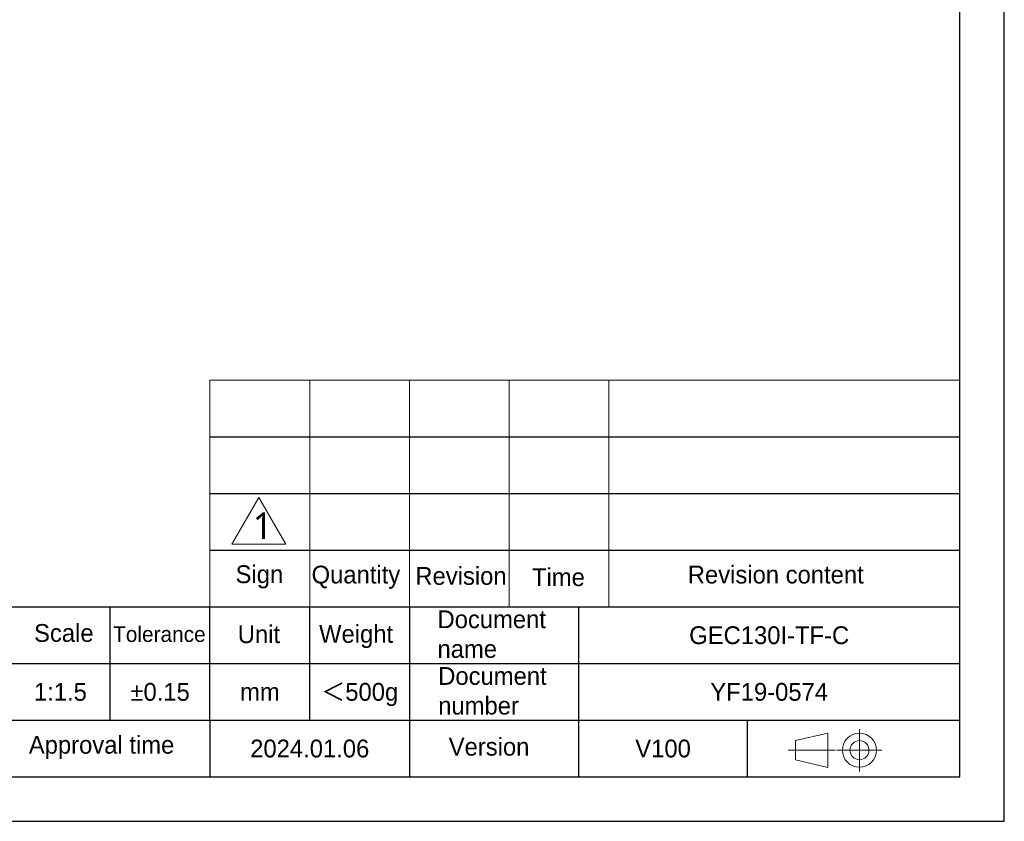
# Model space of a CAD drawing. Header units: millimetres. Extents: x 0 to 297, y 0 to 210.
# Tile 14 of 48: x 186 to 297, y 0 to 90. Entities that reach past the tile are written whole.
import ezdxf
from ezdxf.enums import TextEntityAlignment as Align

# ---------------------------------------------------------------- set-up
doc = ezdxf.new("R2010")
doc.units = ezdxf.units.MM
doc.layers.add('1', color=7, linetype='Continuous', true_color=0xffffff)
doc.layers.add('Titel (ISO)', color=7, linetype='Continuous', lineweight=50)
doc.styles.add('LL', font='txt')

# ---------------------------------------------------------------- blocks, each defined once
blk = doc.blocks.new('Machine Drawing')
at = {"lineweight": 18}
for p, q in [((8921.16, 6923.89), (8921.16, 6949.35)), ((8932.37, 6923.89), (8932.37, 6949.35)), ((8943.58, 6923.89), (8943.58, 6949.35)), ((8954.79, 6923.89), (8954.79, 6949.35))]:
    blk.add_line(p, q, dxfattribs=at)
for p, q in [((8909.95, 6942.98), (8994.22, 6942.98)), ((8909.95, 6936.62), (8994.22, 6936.62)), ((8909.95, 6930.25), (8994.22, 6930.25)), ((8707.22, 6923.89), (8994.22, 6923.89)), ((8898.74, 6911.16), (8898.74, 6923.89)), ((8909.95, 6911.16), (8909.95, 6923.89)), ((8921.16, 6911.16), (8921.16, 6923.89)), ((8932.37, 6923.89), (8932.37, 6904.8)), ((8951.37, 6923.89), (8951.37, 6911.16)), ((8849.53, 6917.53), (8994.22, 6917.53)), ((8849.53, 6911.16), (8994.22, 6911.16)), ((8909.95, 6911.16), (8909.95, 6904.8)), ((8951.37, 6911.16), (8951.37, 6904.8)), ((8970.37, 6904.8), (8970.37, 6911.16))]:
    blk.add_line(p, q)
at = {"lineweight": 0}
blk.add_line((8974.93, 6907.79), (8980.24, 6907.79), dxfattribs=at)
blk.add_lwpolyline([(8707.22, 6904.8), (8994.22, 6904.8), (8994.22, 7104.8), (8707.22, 7104.8)], close=True)
at = {"lineweight": 18}
blk.add_lwpolyline([(8909.95, 6949.35), (8994.22, 6949.35), (8994.22, 6923.89), (8909.95, 6923.89)], close=True, dxfattribs=at)
at = {"layer": '1'}
blk.add_lwpolyline([(8999.22, 7109.8), (8702.22, 7109.8), (8702.22, 6899.8), (8999.22, 6899.8)], close=True, dxfattribs=at)
at = {"layer": 'Titel (ISO)', "lineweight": 0}
for p, q in [((8979.4, 6909.71), (8975.77, 6908.86)), ((8979.4, 6905.86), (8979.4, 6909.71)), ((8982.94, 6910.16), (8982.94, 6905.41)), ((8975.77, 6908.86), (8975.77, 6906.72)), ((8980.41, 6907.79), (8985.47, 6907.79)), ((8975.77, 6906.72), (8979.4, 6905.86))]:
    blk.add_line(p, q, dxfattribs=at)
for radius in [1.92, 1.07]:
    blk.add_circle((8982.94, 6907.79), radius, dxfattribs=at)
at = {"attachment_point": 1, "style": 'LL'}
for s, width, insert, char_height in [('Sign', 11.0455, (8912.83, 6928.56), 2), ('Quantity', 11.0455, (8921.37, 6928.52), 2), ('Revision', 11.0455, (8933.03, 6928.37), 2), ('Time', 11.0455, (8946.14, 6928.23), 2), ('Revision content', 26.4043, (8963.65, 6928.52), 2), ('Document name', 11.0455, (8935.52, 6923.5), 2), ('Scale', 6.1798, (8890.18, 6921.96), 2), ('Tolerance', 11.0455, (8899.06, 6921.7), 1.75), ('Unit', 11.0455, (8913.07, 6921.82), 2), ('Weight', 11.0455, (8922.21, 6921.86), 2), ('Document number', 11.0455, (8935.6, 6917.13), 2), ('Approval time', 18.6204, (8889.59, 6909.4), 2), ('Version', 14.5976, (8936.78, 6909.18), 2)]:
    blk.add_mtext_dynamic_manual_height_columns(s, width=width, gutter_width=12.5, heights=[0], dxfattribs=dict(at, insert=insert, char_height=char_height))
at = {"style": 'LL', "flags": 8}
for tag, p in [('DESIGNER', (8878.03, 6920.71)), ('DOCUMENT.NAME', (8972.8, 6920.71)), ('AUDITOR', (8878.03, 6914.34)), ('SCALE', (8893.14, 6914.34)), ('TOLERANCE', (8904.35, 6914.34)), ('UNIT', (8915.56, 6914.34)), ('WEIGHT', (8926.77, 6914.34)), ('DOCUMENT.NUMBER', (8972.8, 6914.34)), ('APPROVER', (8878.03, 6907.98)), ('APPROVAL.TIME', (8921.16, 6907.98)), ('VERSION', (8960.87, 6907.98))]:
    blk.add_attdef(tag, text='', height=2, dxfattribs=at).set_placement(p, align=Align.MIDDLE_CENTER)

msp = doc.modelspace()

# ---------------------------------------------------------------- linework, layer by layer
at = {"lineweight": 18}
msp.add_lwpolyline([(213.2329, 36.3905), (210.2018, 31.1405), (216.264, 31.1405)], close=True, dxfattribs=at)

# ---------------------------------------------------------------- block references
ref = msp.add_blockref('Machine Drawing', (-8702.2212, -6899.8003))
ref.add_attrib('APPROVAL.TIME', '2024.01.06', dxfattribs={"height": 2, "style": 'LL', "flags": 8}).set_placement((218.9401, 8.1806), align=Align.MIDDLE_CENTER)
ref.add_attrib('SCALE', '1:1.5', dxfattribs={"height": 2, "style": 'LL', "flags": 8}).set_placement((190.9153, 14.5437), align=Align.MIDDLE_CENTER)
ref.add_attrib('TOLERANCE', '±0.15', dxfattribs={"height": 2, "style": 'LL', "flags": 8}).set_placement((202.1252, 14.5437), align=Align.MIDDLE_CENTER)
ref.add_attrib('UNIT', 'mm', dxfattribs={"height": 2, "style": 'LL', "flags": 8}).set_placement((213.3351, 14.5437), align=Align.MIDDLE_CENTER)
ref.add_attrib('WEIGHT', '＜500g', dxfattribs={"height": 2, "style": 'LL', "flags": 8}).set_placement((224.545, 14.5437), align=Align.MIDDLE_CENTER)
ref.add_attrib('DOCUMENT.NAME', 'GEC130I-TF-C', dxfattribs={"height": 2, "style": 'LL', "flags": 8}).set_placement((270.575, 20.9087), align=Align.MIDDLE_CENTER)
ref.add_attrib('DOCUMENT.NUMBER', 'YF19-0574', dxfattribs={"height": 2, "style": 'LL', "flags": 8}).set_placement((270.575, 14.5437), align=Align.MIDDLE_CENTER)
ref.add_attrib('VERSION', 'V100', dxfattribs={"height": 2, "style": 'LL', "flags": 8}).set_placement((258.65, 8.1806), align=Align.MIDDLE_CENTER)

# ---------------------------------------------------------------- texts
at = {"lineweight": 18, "insert": (212.539, 34.7026), "char_height": 3, "attachment_point": 1}
msp.add_mtext_dynamic_manual_height_columns('{\\fMicrosoft YaHei|b0|i0|c134|p34;1}', width=1.778593, gutter_width=1, heights=[0], dxfattribs=at)

doc.saveas('drawing.dxf')
